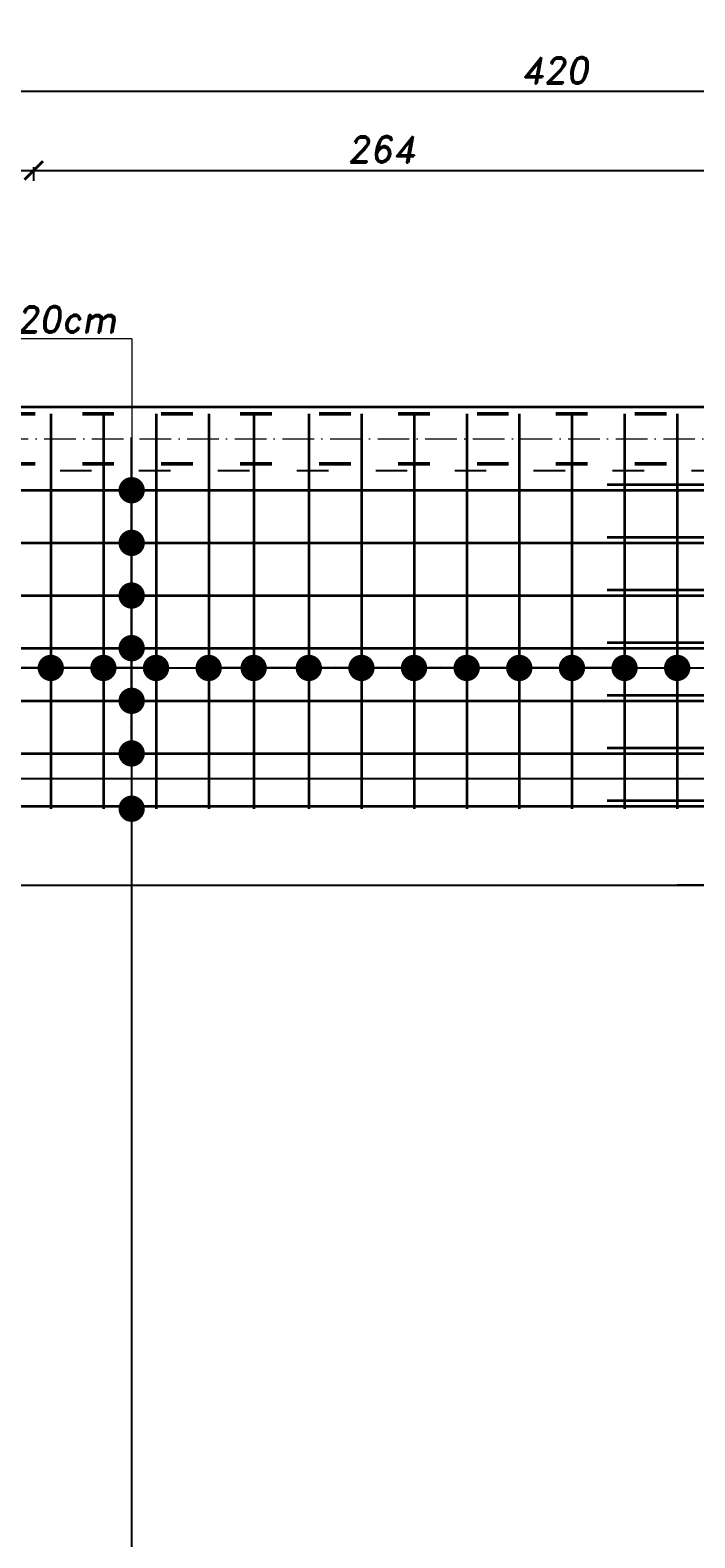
# Model space of a CAD drawing. Header units: millimetres. Extents: x 300938 to 312016, y 11971 to 20881.
# Tile 193 of 239: x 309619 to 309872, y 17082 to 17655. Entities that reach past the tile are written whole.
import ezdxf

# ---------------------------------------------------------------- set-up
doc = ezdxf.new("R2010")
doc.units = ezdxf.units.MM
doc.linetypes.add('ACAD_ISO03W100', pattern=[30, 12, -18])
doc.linetypes.add('ACAD_ISO10W100', pattern=[18, 12, -3, 0, -3])
for name, color, linetype, lineweight in [('konstrukcja', 3, 'Continuous', 35), ('konstrukcja wymiary', 1, 'Continuous', 13), ('opisy', 2, 'Continuous', 18), ('osie', 5, 'ACAD_ISO10W100', 13), ('zbrojenie', 4, 'Continuous', 50), ('zbrojenie płyty', 141, 'Continuous', 35)]:
    doc.layers.add(name, color=color, linetype=linetype, lineweight=lineweight)
doc.layers.add('przerywane', color=6, linetype='ACAD_ISO03W100')
doc.styles.add('KONSTRUKCJA', font='romand.shx', dxfattribs={"oblique": 10})
doc.styles.get("Standard").update_dxf_attribs({"font": 'romand.shx', "oblique": 10})
doc.dimstyles.new('150', dxfattribs={"dimtxt": 10, "dimasz": 7, "dimexe": 1.25, "dimexo": 0.625, "dimgap": 3, "dimtad": 1, "dimdec": 0, "dimrnd": 0.5, "dimtxsty": 'KONSTRUKCJA', "dimblk": 'ARCHTICK', "dimcen": 2.5, "dimadec": 0, "dimazin": 0, "dimtfac": 1, "dimtdec": 0, "dimtix": 1, "dimtmove": 0, "dimatfit": 3, "dimfxl": 4, "dimfxlon": 1, "dimarcsym": 0})
doc.dimstyles.new('kropki', dxfattribs={"dimtxt": 0.001, "dimasz": 10, "dimexe": 1.25, "dimexo": 0.625, "dimgap": 1, "dimtad": 1, "dimtxsty": 'Standard', "dimblk": 'DOT', "dimcen": 2.5, "dimadec": 0, "dimazin": 0, "dimtfac": 1, "dimtmove": 0, "dimatfit": 3, "dimfxl": 1, "dimfxlon": 1, "dimarcsym": 0})

# ---------------------------------------------------------------- blocks, each defined once
blk = doc.blocks.new('_ArchTick')
at = {"color": 0, "linetype": 'ByBlock', "lineweight": 13, "const_width": 0.15}
blk.add_lwpolyline([(-0.5, -0.5), (0.5, 0.5)], dxfattribs=at)
blk = doc.blocks.new('*D1310')
at = {"layer": 'Defpoints', "color": 0, "transparency": 16777216}
for p in [(309620.63, 17601.22), (309620.63, 16740.22), (309164.63, 16613.22)]:
    blk.add_point(p, dxfattribs=at)
at = {"layer": 'konstrukcja wymiary', "color": 0, "lineweight": -2, "transparency": 16777216}
for p, q in [((309164.63, 17597.22), (309164.63, 17602.47)), ((309620.63, 17597.22), (309620.63, 17602.47)), ((309164.63, 17601.22), (309620.63, 17601.22))]:
    blk.add_line(p, q, dxfattribs=at)
at = {"layer": 'konstrukcja wymiary', "color": 0, "lineweight": -2, "transparency": 16777216, "xscale": 7, "yscale": 7, "zscale": 7, "rotation": 180}
blk.add_blockref('_ArchTick', (309164.63, 17601.22), dxfattribs=at)
at = {"layer": 'konstrukcja wymiary', "color": 0, "lineweight": -2, "transparency": 16777216, "xscale": 7, "yscale": 7, "zscale": 7}
blk.add_blockref('_ArchTick', (309620.63, 17601.22), dxfattribs=at)
at = {"layer": 'konstrukcja wymiary', "color": 0, "transparency": 16777216, "insert": (309392.63, 17609.22), "char_height": 10, "attachment_point": 5, "style": 'KONSTRUKCJA'}
blk.add_mtext('456', dxfattribs=at)
blk = doc.blocks.new('*D1311')
at = {"layer": 'Defpoints', "color": 0, "transparency": 16777216}
for p in [(309884.63, 17601.22), (309620.63, 16740.22), (309884.63, 16740.22)]:
    blk.add_point(p, dxfattribs=at)
at = {"layer": 'konstrukcja wymiary', "color": 0, "lineweight": -2, "transparency": 16777216}
for p, q in [((309620.63, 17597.22), (309620.63, 17602.47)), ((309884.63, 17597.22), (309884.63, 17602.47)), ((309620.63, 17601.22), (309884.63, 17601.22))]:
    blk.add_line(p, q, dxfattribs=at)
at = {"layer": 'konstrukcja wymiary', "color": 0, "lineweight": -2, "transparency": 16777216, "xscale": 7, "yscale": 7, "zscale": 7, "rotation": 180}
blk.add_blockref('_ArchTick', (309620.63, 17601.22), dxfattribs=at)
at = {"layer": 'konstrukcja wymiary', "color": 0, "lineweight": -2, "transparency": 16777216, "xscale": 7, "yscale": 7, "zscale": 7}
blk.add_blockref('_ArchTick', (309884.63, 17601.22), dxfattribs=at)
at = {"layer": 'konstrukcja wymiary', "color": 0, "transparency": 16777216, "insert": (309752.63, 17609.22), "char_height": 10, "attachment_point": 5, "style": 'KONSTRUKCJA'}
blk.add_mtext('264', dxfattribs=at)
blk = doc.blocks.new('*D1318')
at = {"layer": 'Defpoints', "color": 0, "transparency": 16777216}
for p in [(309608.63, 17631.22), (309608.63, 17511.22), (310028.63, 17511.22)]:
    blk.add_point(p, dxfattribs=at)
at = {"layer": 'konstrukcja wymiary', "color": 0, "lineweight": -2, "transparency": 16777216}
for p, q in [((309608.63, 17627.22), (309608.63, 17632.47)), ((310028.63, 17631.22), (309608.63, 17631.22)), ((310028.63, 17627.22), (310028.63, 17632.47))]:
    blk.add_line(p, q, dxfattribs=at)
at = {"layer": 'konstrukcja wymiary', "color": 0, "lineweight": -2, "transparency": 16777216, "xscale": 7, "yscale": 7, "zscale": 7, "rotation": 180}
blk.add_blockref('_ArchTick', (309608.63, 17631.22), dxfattribs=at)
at = {"layer": 'konstrukcja wymiary', "color": 0, "lineweight": -2, "transparency": 16777216, "xscale": 7, "yscale": 7, "zscale": 7}
blk.add_blockref('_ArchTick', (310028.63, 17631.22), dxfattribs=at)
at = {"layer": 'konstrukcja wymiary', "color": 0, "transparency": 16777216, "insert": (309818.63, 17639.22), "char_height": 10, "attachment_point": 5, "style": 'KONSTRUKCJA'}
blk.add_mtext('420', dxfattribs=at)
blk = doc.blocks.new('*D1321')
at = {"layer": 'Defpoints', "color": 0, "transparency": 16777216}
for p in [(310760.63, 17661.22), (308976.63, 17511.22), (310760.63, 17511.22)]:
    blk.add_point(p, dxfattribs=at)
at = {"layer": 'konstrukcja wymiary', "color": 0, "lineweight": -2, "transparency": 16777216}
for p, q in [((308976.63, 17657.22), (308976.63, 17662.47)), ((308976.63, 17661.22), (310760.63, 17661.22)), ((310760.63, 17657.22), (310760.63, 17662.47))]:
    blk.add_line(p, q, dxfattribs=at)
at = {"layer": 'konstrukcja wymiary', "color": 0, "lineweight": -2, "transparency": 16777216, "xscale": 7, "yscale": 7, "zscale": 7, "rotation": 180}
blk.add_blockref('_ArchTick', (308976.63, 17661.22), dxfattribs=at)
at = {"layer": 'konstrukcja wymiary', "color": 0, "lineweight": -2, "transparency": 16777216, "xscale": 7, "yscale": 7, "zscale": 7}
blk.add_blockref('_ArchTick', (310760.63, 17661.22), dxfattribs=at)
at = {"layer": 'konstrukcja wymiary', "color": 0, "transparency": 16777216, "insert": (309868.63, 17669.22), "char_height": 10, "attachment_point": 5, "style": 'KONSTRUKCJA'}
blk.add_mtext('1784', dxfattribs=at)
blk = doc.blocks.new('_Dot')
at = {"color": 0, "linetype": 'ByBlock', "lineweight": -2}
blk.add_line((-0.5, 0), (-1, 0), dxfattribs=at)
at = {"color": 0, "linetype": 'ByBlock', "const_width": 0.5}
blk.add_lwpolyline([(-0.25, 0, 1), (0.25, 0, 1)], format="xyb", close=True, dxfattribs=at)
blk = doc.blocks.new('*D1655')
at = {"layer": 'Defpoints', "color": 0, "transparency": 16777216}
for p in [(309647.13, 17479.72), (309647.13, 17459.72), (309657.86, 17459.72)]:
    blk.add_point(p, dxfattribs=at)
at = {"layer": 'konstrukcja wymiary', "color": 0, "lineweight": -2, "transparency": 16777216}
for p, q in [((309657.86, 17489.72), (309657.86, 17499.72)), ((309656.86, 17479.72), (309659.11, 17479.72)), ((309657.86, 17479.72), (309657.86, 17459.72)), ((309656.86, 17459.72), (309659.11, 17459.72)), ((309657.86, 17449.72), (309657.86, 17439.72))]:
    blk.add_line(p, q, dxfattribs=at)
at = {"layer": 'konstrukcja wymiary', "color": 0, "lineweight": -2, "transparency": 16777216, "xscale": 10, "yscale": 10, "zscale": 10}
for p, rotation in [((309657.86, 17479.72), 270), ((309657.86, 17459.72), 90)]:
    blk.add_blockref('_Dot', p, dxfattribs=dict(at, rotation=rotation))
at = {"layer": 'konstrukcja wymiary', "color": 0, "transparency": 16777216, "insert": (309656.86, 17469.72), "char_height": 0.001, "attachment_point": 5, "rotation": 90}
blk.add_mtext('20', dxfattribs=at)
blk = doc.blocks.new('*D1656')
at = {"layer": 'Defpoints', "color": 0, "transparency": 16777216}
for p in [(309647.13, 17459.72), (309647.13, 17439.72), (309657.86, 17439.72)]:
    blk.add_point(p, dxfattribs=at)
at = {"layer": 'konstrukcja wymiary', "color": 0, "lineweight": -2, "transparency": 16777216}
for p, q in [((309657.86, 17469.72), (309657.86, 17479.72)), ((309656.86, 17459.72), (309659.11, 17459.72)), ((309657.86, 17459.72), (309657.86, 17439.72)), ((309656.86, 17439.72), (309659.11, 17439.72)), ((309657.86, 17429.72), (309657.86, 17419.72))]:
    blk.add_line(p, q, dxfattribs=at)
at = {"layer": 'konstrukcja wymiary', "color": 0, "lineweight": -2, "transparency": 16777216, "xscale": 10, "yscale": 10, "zscale": 10}
for p, rotation in [((309657.86, 17459.72), 270), ((309657.86, 17439.72), 90)]:
    blk.add_blockref('_Dot', p, dxfattribs=dict(at, rotation=rotation))
at = {"layer": 'konstrukcja wymiary', "color": 0, "transparency": 16777216, "insert": (309656.86, 17449.72), "char_height": 0.001, "attachment_point": 5, "rotation": 90}
blk.add_mtext('20', dxfattribs=at)
blk = doc.blocks.new('*D1657')
at = {"layer": 'Defpoints', "color": 0, "transparency": 16777216}
for p in [(309647.13, 17439.72), (309647.13, 17419.72), (309657.86, 17419.72)]:
    blk.add_point(p, dxfattribs=at)
at = {"layer": 'konstrukcja wymiary', "color": 0, "lineweight": -2, "transparency": 16777216}
for p, q in [((309657.86, 17449.72), (309657.86, 17459.72)), ((309656.86, 17439.72), (309659.11, 17439.72)), ((309657.86, 17439.72), (309657.86, 17419.72)), ((309656.86, 17419.72), (309659.11, 17419.72)), ((309657.86, 17409.72), (309657.86, 17399.72))]:
    blk.add_line(p, q, dxfattribs=at)
at = {"layer": 'konstrukcja wymiary', "color": 0, "lineweight": -2, "transparency": 16777216, "xscale": 10, "yscale": 10, "zscale": 10}
for p, rotation in [((309657.86, 17439.72), 270), ((309657.86, 17419.72), 90)]:
    blk.add_blockref('_Dot', p, dxfattribs=dict(at, rotation=rotation))
at = {"layer": 'konstrukcja wymiary', "color": 0, "transparency": 16777216, "insert": (309656.86, 17429.72), "char_height": 0.001, "attachment_point": 5, "rotation": 90}
blk.add_mtext('20', dxfattribs=at)
blk = doc.blocks.new('*D1658')
at = {"layer": 'Defpoints', "color": 0, "transparency": 16777216}
for p in [(309647.13, 17419.72), (309647.13, 17399.72), (309657.86, 17399.72)]:
    blk.add_point(p, dxfattribs=at)
at = {"layer": 'konstrukcja wymiary', "color": 0, "lineweight": -2, "transparency": 16777216}
for p, q in [((309657.86, 17429.72), (309657.86, 17439.72)), ((309656.86, 17419.72), (309659.11, 17419.72)), ((309657.86, 17419.72), (309657.86, 17399.72)), ((309656.86, 17399.72), (309659.11, 17399.72)), ((309657.86, 17389.72), (309657.86, 17379.72))]:
    blk.add_line(p, q, dxfattribs=at)
at = {"layer": 'konstrukcja wymiary', "color": 0, "lineweight": -2, "transparency": 16777216, "xscale": 10, "yscale": 10, "zscale": 10}
for p, rotation in [((309657.86, 17419.72), 270), ((309657.86, 17399.72), 90)]:
    blk.add_blockref('_Dot', p, dxfattribs=dict(at, rotation=rotation))
at = {"layer": 'konstrukcja wymiary', "color": 0, "transparency": 16777216, "insert": (309656.86, 17409.72), "char_height": 0.001, "attachment_point": 5, "rotation": 90}
blk.add_mtext('20', dxfattribs=at)
blk = doc.blocks.new('*D1659')
at = {"layer": 'Defpoints', "color": 0, "transparency": 16777216}
for p in [(309647.13, 17399.72), (309647.13, 17379.72), (309657.86, 17379.72)]:
    blk.add_point(p, dxfattribs=at)
at = {"layer": 'konstrukcja wymiary', "color": 0, "lineweight": -2, "transparency": 16777216}
for p, q in [((309657.86, 17409.72), (309657.86, 17419.72)), ((309656.86, 17399.72), (309659.11, 17399.72)), ((309657.86, 17399.72), (309657.86, 17379.72)), ((309656.86, 17379.72), (309659.11, 17379.72)), ((309657.86, 17369.72), (309657.86, 17359.72))]:
    blk.add_line(p, q, dxfattribs=at)
at = {"layer": 'konstrukcja wymiary', "color": 0, "lineweight": -2, "transparency": 16777216, "xscale": 10, "yscale": 10, "zscale": 10}
for p, rotation in [((309657.86, 17399.72), 270), ((309657.86, 17379.72), 90)]:
    blk.add_blockref('_Dot', p, dxfattribs=dict(at, rotation=rotation))
at = {"layer": 'konstrukcja wymiary', "color": 0, "transparency": 16777216, "insert": (309656.86, 17389.72), "char_height": 0.001, "attachment_point": 5, "rotation": 90}
blk.add_mtext('20', dxfattribs=at)
blk = doc.blocks.new('*D1660')
at = {"layer": 'Defpoints', "color": 0, "transparency": 16777216}
for p in [(309647.13, 17379.72), (309647.13, 17358.72), (309657.86, 17358.72)]:
    blk.add_point(p, dxfattribs=at)
at = {"layer": 'konstrukcja wymiary', "color": 0, "lineweight": -2, "transparency": 16777216}
for p, q in [((309657.86, 17389.72), (309657.86, 17399.72)), ((309656.86, 17379.72), (309659.11, 17379.72)), ((309657.86, 17379.72), (309657.86, 17358.72)), ((309656.86, 17358.72), (309659.11, 17358.72)), ((309657.86, 17348.72), (309657.86, 17338.72))]:
    blk.add_line(p, q, dxfattribs=at)
at = {"layer": 'konstrukcja wymiary', "color": 0, "lineweight": -2, "transparency": 16777216, "xscale": 10, "yscale": 10, "zscale": 10}
for p, rotation in [((309657.86, 17379.72), 270), ((309657.86, 17358.72), 90)]:
    blk.add_blockref('_Dot', p, dxfattribs=dict(at, rotation=rotation))
at = {"layer": 'konstrukcja wymiary', "color": 0, "transparency": 16777216, "insert": (309656.86, 17369.22), "char_height": 0.001, "attachment_point": 5, "rotation": 90}
blk.add_mtext('21', dxfattribs=at)
blk = doc.blocks.new('*D1661')
at = {"layer": 'Defpoints', "color": 0, "transparency": 16777216}
for p in [(309647.13, 17358.72), (309647.19, 17059.72), (309657.86, 17059.72)]:
    blk.add_point(p, dxfattribs=at)
at = {"layer": 'konstrukcja wymiary', "color": 0, "lineweight": -2, "transparency": 16777216}
for p, q in [((309656.86, 17358.72), (309659.11, 17358.72)), ((309657.86, 17348.72), (309657.86, 17069.72)), ((309656.86, 17059.72), (309659.11, 17059.72))]:
    blk.add_line(p, q, dxfattribs=at)
at = {"layer": 'konstrukcja wymiary', "color": 0, "lineweight": -2, "transparency": 16777216, "xscale": 10, "yscale": 10, "zscale": 10}
for p, rotation in [((309657.86, 17358.72), 90), ((309657.86, 17059.72), 270)]:
    blk.add_blockref('_Dot', p, dxfattribs=dict(at, rotation=rotation))
at = {"layer": 'konstrukcja wymiary', "color": 0, "transparency": 16777216, "insert": (309656.86, 17209.22), "char_height": 0.001, "attachment_point": 5, "rotation": 90}
blk.add_mtext('299', dxfattribs=at)
blk = doc.blocks.new('*D1914')
at = {"layer": 'Defpoints', "color": 0, "transparency": 16777216}
for p in [(309067.54, 17339.59), (309885.19, 17329.64), (309885.19, 17319.59)]:
    blk.add_point(p, dxfattribs=at)
at = {"layer": 'konstrukcja wymiary', "color": 0, "lineweight": -2, "transparency": 16777216}
for p, q in [((309067.54, 17330.64), (309067.54, 17328.39)), ((309077.54, 17329.64), (309875.19, 17329.64)), ((309885.19, 17328.64), (309885.19, 17330.89))]:
    blk.add_line(p, q, dxfattribs=at)
at = {"layer": 'konstrukcja wymiary', "color": 0, "lineweight": -2, "transparency": 16777216, "xscale": 10, "yscale": 10, "zscale": 10, "rotation": 180}
blk.add_blockref('_Dot', (309067.54, 17329.64), dxfattribs=at)
at = {"layer": 'konstrukcja wymiary', "color": 0, "lineweight": -2, "transparency": 16777216, "xscale": 10, "yscale": 10, "zscale": 10}
blk.add_blockref('_Dot', (309885.19, 17329.64), dxfattribs=at)
at = {"layer": 'konstrukcja wymiary', "color": 0, "transparency": 16777216, "insert": (309476.36, 17330.64), "char_height": 0.001, "attachment_point": 5}
blk.add_mtext('817,65', dxfattribs=at)
blk = doc.blocks.new('*D1915')
at = {"layer": 'Defpoints', "color": 0, "transparency": 16777216}
for p in [(309898.63, 17329.64), (309885.19, 17319.59), (309898.63, 17319.59)]:
    blk.add_point(p, dxfattribs=at)
at = {"layer": 'konstrukcja wymiary', "color": 0, "lineweight": -2, "transparency": 16777216}
for p, q in [((309875.19, 17329.64), (309865.19, 17329.64)), ((309885.19, 17328.64), (309885.19, 17330.89)), ((309885.19, 17329.64), (309898.63, 17329.64)), ((309898.63, 17328.64), (309898.63, 17330.89)), ((309908.63, 17329.64), (309918.63, 17329.64))]:
    blk.add_line(p, q, dxfattribs=at)
at = {"layer": 'konstrukcja wymiary', "color": 0, "lineweight": -2, "transparency": 16777216, "xscale": 10, "yscale": 10, "zscale": 10}
blk.add_blockref('_Dot', (309885.19, 17329.64), dxfattribs=at)
at = {"layer": 'konstrukcja wymiary', "color": 0, "lineweight": -2, "transparency": 16777216, "xscale": 10, "yscale": 10, "zscale": 10, "rotation": 180}
blk.add_blockref('_Dot', (309898.63, 17329.64), dxfattribs=at)
at = {"layer": 'konstrukcja wymiary', "color": 0, "transparency": 16777216, "insert": (309891.91, 17330.64), "char_height": 0.001, "attachment_point": 5}
blk.add_mtext('13,44', dxfattribs=at)
blk = doc.blocks.new('*D1931')
at = {"layer": 'Defpoints', "color": 0, "transparency": 16777216}
for p in [(310376.34, 17401.72), (309360.92, 17379.72), (310376.34, 17370.23)]:
    blk.add_point(p, dxfattribs=at)
at = {"layer": 'konstrukcja wymiary', "color": 0, "lineweight": -2, "transparency": 16777216}
for p, q in [((309360.92, 17371.23), (309360.92, 17368.98)), ((309370.92, 17370.23), (310366.34, 17370.23)), ((310376.34, 17371.23), (310376.34, 17368.98))]:
    blk.add_line(p, q, dxfattribs=at)
at = {"layer": 'konstrukcja wymiary', "color": 0, "lineweight": -2, "transparency": 16777216, "xscale": 10, "yscale": 10, "zscale": 10, "rotation": 180}
blk.add_blockref('_Dot', (309360.92, 17370.23), dxfattribs=at)
at = {"layer": 'konstrukcja wymiary', "color": 0, "lineweight": -2, "transparency": 16777216, "xscale": 10, "yscale": 10, "zscale": 10}
blk.add_blockref('_Dot', (310376.34, 17370.23), dxfattribs=at)
at = {"layer": 'konstrukcja wymiary', "color": 0, "transparency": 16777216, "insert": (309868.63, 17371.23), "char_height": 0.001, "attachment_point": 5}
blk.add_mtext('1015,43', dxfattribs=at)
blk = doc.blocks.new('*D1942')
at = {"layer": 'Defpoints', "color": 0, "transparency": 16777216}
for p in [(310047.13, 17329.64), (310047.13, 17321.72), (309547.13, 17319.72)]:
    blk.add_point(p, dxfattribs=at)
at = {"layer": 'konstrukcja wymiary', "color": 0, "lineweight": -2, "transparency": 16777216}
for p, q in [((309547.13, 17328.64), (309547.13, 17330.89)), ((309557.13, 17329.64), (310037.13, 17329.64)), ((310047.13, 17328.64), (310047.13, 17330.89))]:
    blk.add_line(p, q, dxfattribs=at)
at = {"layer": 'konstrukcja wymiary', "color": 0, "lineweight": -2, "transparency": 16777216, "xscale": 10, "yscale": 10, "zscale": 10, "rotation": 180}
blk.add_blockref('_Dot', (309547.13, 17329.64), dxfattribs=at)
at = {"layer": 'konstrukcja wymiary', "color": 0, "lineweight": -2, "transparency": 16777216, "xscale": 10, "yscale": 10, "zscale": 10}
blk.add_blockref('_Dot', (310047.13, 17329.64), dxfattribs=at)
at = {"layer": 'konstrukcja wymiary', "color": 0, "transparency": 16777216, "insert": (309797.13, 17330.64), "char_height": 0.001, "attachment_point": 5}
blk.add_mtext('500', dxfattribs=at)
blk = doc.blocks.new('*D1960')
at = {"layer": 'Defpoints', "color": 0, "transparency": 16777216}
for p in [(309587.13, 17419.72), (309607.13, 17419.72), (309607.13, 17412.21)]:
    blk.add_point(p, dxfattribs=at)
at = {"layer": 'konstrukcja wymiary', "color": 0, "lineweight": -2, "transparency": 16777216}
for p, q in [((309587.13, 17413.21), (309587.13, 17410.96)), ((309607.13, 17413.21), (309607.13, 17410.96)), ((309577.13, 17412.21), (309567.13, 17412.21)), ((309587.13, 17412.21), (309607.13, 17412.21)), ((309617.13, 17412.21), (309627.13, 17412.21))]:
    blk.add_line(p, q, dxfattribs=at)
at = {"layer": 'konstrukcja wymiary', "color": 0, "lineweight": -2, "transparency": 16777216, "xscale": 10, "yscale": 10, "zscale": 10}
blk.add_blockref('_Dot', (309587.13, 17412.21), dxfattribs=at)
at = {"layer": 'konstrukcja wymiary', "color": 0, "lineweight": -2, "transparency": 16777216, "xscale": 10, "yscale": 10, "zscale": 10, "rotation": 180}
blk.add_blockref('_Dot', (309607.13, 17412.21), dxfattribs=at)
at = {"layer": 'konstrukcja wymiary', "color": 0, "transparency": 16777216, "insert": (309597.13, 17413.21), "char_height": 0.001, "attachment_point": 5}
blk.add_mtext('20', dxfattribs=at)
blk = doc.blocks.new('*D1961')
at = {"layer": 'Defpoints', "color": 0, "transparency": 16777216}
for p in [(309607.13, 17419.72), (309627.13, 17419.72), (309627.13, 17412.21)]:
    blk.add_point(p, dxfattribs=at)
at = {"layer": 'konstrukcja wymiary', "color": 0, "lineweight": -2, "transparency": 16777216}
for p, q in [((309607.13, 17413.21), (309607.13, 17410.96)), ((309627.13, 17413.21), (309627.13, 17410.96)), ((309597.13, 17412.21), (309587.13, 17412.21)), ((309607.13, 17412.21), (309627.13, 17412.21)), ((309637.13, 17412.21), (309647.13, 17412.21))]:
    blk.add_line(p, q, dxfattribs=at)
at = {"layer": 'konstrukcja wymiary', "color": 0, "lineweight": -2, "transparency": 16777216, "xscale": 10, "yscale": 10, "zscale": 10}
blk.add_blockref('_Dot', (309607.13, 17412.21), dxfattribs=at)
at = {"layer": 'konstrukcja wymiary', "color": 0, "lineweight": -2, "transparency": 16777216, "xscale": 10, "yscale": 10, "zscale": 10, "rotation": 180}
blk.add_blockref('_Dot', (309627.13, 17412.21), dxfattribs=at)
at = {"layer": 'konstrukcja wymiary', "color": 0, "transparency": 16777216, "insert": (309617.13, 17413.21), "char_height": 0.001, "attachment_point": 5}
blk.add_mtext('20', dxfattribs=at)
blk = doc.blocks.new('*D1962')
at = {"layer": 'Defpoints', "color": 0, "transparency": 16777216}
for p in [(309627.13, 17419.72), (309647.13, 17419.72), (309647.13, 17412.21)]:
    blk.add_point(p, dxfattribs=at)
at = {"layer": 'konstrukcja wymiary', "color": 0, "lineweight": -2, "transparency": 16777216}
for p, q in [((309627.13, 17413.21), (309627.13, 17410.96)), ((309647.13, 17413.21), (309647.13, 17410.96)), ((309617.13, 17412.21), (309607.13, 17412.21)), ((309627.13, 17412.21), (309647.13, 17412.21)), ((309657.13, 17412.21), (309667.13, 17412.21))]:
    blk.add_line(p, q, dxfattribs=at)
at = {"layer": 'konstrukcja wymiary', "color": 0, "lineweight": -2, "transparency": 16777216, "xscale": 10, "yscale": 10, "zscale": 10}
blk.add_blockref('_Dot', (309627.13, 17412.21), dxfattribs=at)
at = {"layer": 'konstrukcja wymiary', "color": 0, "lineweight": -2, "transparency": 16777216, "xscale": 10, "yscale": 10, "zscale": 10, "rotation": 180}
blk.add_blockref('_Dot', (309647.13, 17412.21), dxfattribs=at)
at = {"layer": 'konstrukcja wymiary', "color": 0, "transparency": 16777216, "insert": (309637.13, 17413.21), "char_height": 0.001, "attachment_point": 5}
blk.add_mtext('20', dxfattribs=at)
blk = doc.blocks.new('*D1963')
at = {"layer": 'Defpoints', "color": 0, "transparency": 16777216}
for p in [(309647.13, 17419.72), (309667.13, 17419.72), (309667.13, 17412.21)]:
    blk.add_point(p, dxfattribs=at)
at = {"layer": 'konstrukcja wymiary', "color": 0, "lineweight": -2, "transparency": 16777216}
for p, q in [((309647.13, 17413.21), (309647.13, 17410.96)), ((309667.13, 17413.21), (309667.13, 17410.96)), ((309637.13, 17412.21), (309627.13, 17412.21)), ((309647.13, 17412.21), (309667.13, 17412.21)), ((309677.13, 17412.21), (309687.13, 17412.21))]:
    blk.add_line(p, q, dxfattribs=at)
at = {"layer": 'konstrukcja wymiary', "color": 0, "lineweight": -2, "transparency": 16777216, "xscale": 10, "yscale": 10, "zscale": 10}
blk.add_blockref('_Dot', (309647.13, 17412.21), dxfattribs=at)
at = {"layer": 'konstrukcja wymiary', "color": 0, "lineweight": -2, "transparency": 16777216, "xscale": 10, "yscale": 10, "zscale": 10, "rotation": 180}
blk.add_blockref('_Dot', (309667.13, 17412.21), dxfattribs=at)
at = {"layer": 'konstrukcja wymiary', "color": 0, "transparency": 16777216, "insert": (309657.13, 17413.21), "char_height": 0.001, "attachment_point": 5}
blk.add_mtext('20', dxfattribs=at)
blk = doc.blocks.new('*D1964')
at = {"layer": 'Defpoints', "color": 0, "transparency": 16777216}
for p in [(309667.13, 17419.72), (309687.13, 17419.72), (309687.13, 17412.21)]:
    blk.add_point(p, dxfattribs=at)
at = {"layer": 'konstrukcja wymiary', "color": 0, "lineweight": -2, "transparency": 16777216}
for p, q in [((309667.13, 17413.21), (309667.13, 17410.96)), ((309687.13, 17413.21), (309687.13, 17410.96)), ((309657.13, 17412.21), (309647.13, 17412.21)), ((309667.13, 17412.21), (309687.13, 17412.21)), ((309697.13, 17412.21), (309707.13, 17412.21))]:
    blk.add_line(p, q, dxfattribs=at)
at = {"layer": 'konstrukcja wymiary', "color": 0, "lineweight": -2, "transparency": 16777216, "xscale": 10, "yscale": 10, "zscale": 10}
blk.add_blockref('_Dot', (309667.13, 17412.21), dxfattribs=at)
at = {"layer": 'konstrukcja wymiary', "color": 0, "lineweight": -2, "transparency": 16777216, "xscale": 10, "yscale": 10, "zscale": 10, "rotation": 180}
blk.add_blockref('_Dot', (309687.13, 17412.21), dxfattribs=at)
at = {"layer": 'konstrukcja wymiary', "color": 0, "transparency": 16777216, "insert": (309677.13, 17413.21), "char_height": 0.001, "attachment_point": 5}
blk.add_mtext('20', dxfattribs=at)
blk = doc.blocks.new('*D2068')
at = {"layer": 'Defpoints', "color": 0, "transparency": 16777216}
for p in [(309704.23, 17412.21), (309087.55, 17399.72), (309704.23, 17399.72)]:
    blk.add_point(p, dxfattribs=at)
at = {"layer": 'konstrukcja wymiary', "color": 0, "lineweight": -2, "transparency": 16777216}
for p, q in [((309087.55, 17411.21), (309087.55, 17413.46)), ((309704.23, 17411.21), (309704.23, 17413.46)), ((309097.55, 17412.21), (309694.23, 17412.21))]:
    blk.add_line(p, q, dxfattribs=at)
at = {"layer": 'konstrukcja wymiary', "color": 0, "lineweight": -2, "transparency": 16777216, "xscale": 10, "yscale": 10, "zscale": 10, "rotation": 180}
blk.add_blockref('_Dot', (309087.55, 17412.21), dxfattribs=at)
at = {"layer": 'konstrukcja wymiary', "color": 0, "lineweight": -2, "transparency": 16777216, "xscale": 10, "yscale": 10, "zscale": 10}
blk.add_blockref('_Dot', (309704.23, 17412.21), dxfattribs=at)
at = {"layer": 'konstrukcja wymiary', "color": 0, "transparency": 16777216, "insert": (309395.89, 17413.21), "char_height": 0.001, "attachment_point": 5}
blk.add_mtext('616,68', dxfattribs=at)
blk = doc.blocks.new('*D2069')
at = {"layer": 'Defpoints', "color": 0, "transparency": 16777216}
for p in [(309725.19, 17412.21), (309704.23, 17399.72), (309725.19, 17399.72)]:
    blk.add_point(p, dxfattribs=at)
at = {"layer": 'konstrukcja wymiary', "color": 0, "lineweight": -2, "transparency": 16777216}
for p, q in [((309704.23, 17411.21), (309704.23, 17413.46)), ((309725.19, 17411.21), (309725.19, 17413.46)), ((309694.23, 17412.21), (309684.23, 17412.21)), ((309704.23, 17412.21), (309725.19, 17412.21)), ((309735.19, 17412.21), (309745.19, 17412.21))]:
    blk.add_line(p, q, dxfattribs=at)
at = {"layer": 'konstrukcja wymiary', "color": 0, "lineweight": -2, "transparency": 16777216, "xscale": 10, "yscale": 10, "zscale": 10}
blk.add_blockref('_Dot', (309704.23, 17412.21), dxfattribs=at)
at = {"layer": 'konstrukcja wymiary', "color": 0, "lineweight": -2, "transparency": 16777216, "xscale": 10, "yscale": 10, "zscale": 10, "rotation": 180}
blk.add_blockref('_Dot', (309725.19, 17412.21), dxfattribs=at)
at = {"layer": 'konstrukcja wymiary', "color": 0, "transparency": 16777216, "insert": (309714.71, 17413.21), "char_height": 0.001, "attachment_point": 5}
blk.add_mtext('20,96', dxfattribs=at)
blk = doc.blocks.new('*D2070')
at = {"layer": 'Defpoints', "color": 0, "transparency": 16777216}
for p in [(309745.19, 17412.21), (309725.19, 17399.72), (309745.19, 17399.72)]:
    blk.add_point(p, dxfattribs=at)
at = {"layer": 'konstrukcja wymiary', "color": 0, "lineweight": -2, "transparency": 16777216}
for p, q in [((309725.19, 17411.21), (309725.19, 17413.46)), ((309745.19, 17411.21), (309745.19, 17413.46)), ((309715.19, 17412.21), (309705.19, 17412.21)), ((309725.19, 17412.21), (309745.19, 17412.21)), ((309755.19, 17412.21), (309765.19, 17412.21))]:
    blk.add_line(p, q, dxfattribs=at)
at = {"layer": 'konstrukcja wymiary', "color": 0, "lineweight": -2, "transparency": 16777216, "xscale": 10, "yscale": 10, "zscale": 10}
blk.add_blockref('_Dot', (309725.19, 17412.21), dxfattribs=at)
at = {"layer": 'konstrukcja wymiary', "color": 0, "lineweight": -2, "transparency": 16777216, "xscale": 10, "yscale": 10, "zscale": 10, "rotation": 180}
blk.add_blockref('_Dot', (309745.19, 17412.21), dxfattribs=at)
at = {"layer": 'konstrukcja wymiary', "color": 0, "transparency": 16777216, "insert": (309735.19, 17413.21), "char_height": 0.001, "attachment_point": 5}
blk.add_mtext('20', dxfattribs=at)
blk = doc.blocks.new('*D2071')
at = {"layer": 'Defpoints', "color": 0, "transparency": 16777216}
for p in [(309765.19, 17412.21), (309745.19, 17399.72), (309765.19, 17399.72)]:
    blk.add_point(p, dxfattribs=at)
at = {"layer": 'konstrukcja wymiary', "color": 0, "lineweight": -2, "transparency": 16777216}
for p, q in [((309745.19, 17411.21), (309745.19, 17413.46)), ((309765.19, 17411.21), (309765.19, 17413.46)), ((309735.19, 17412.21), (309725.19, 17412.21)), ((309745.19, 17412.21), (309765.19, 17412.21)), ((309775.19, 17412.21), (309785.19, 17412.21))]:
    blk.add_line(p, q, dxfattribs=at)
at = {"layer": 'konstrukcja wymiary', "color": 0, "lineweight": -2, "transparency": 16777216, "xscale": 10, "yscale": 10, "zscale": 10}
blk.add_blockref('_Dot', (309745.19, 17412.21), dxfattribs=at)
at = {"layer": 'konstrukcja wymiary', "color": 0, "lineweight": -2, "transparency": 16777216, "xscale": 10, "yscale": 10, "zscale": 10, "rotation": 180}
blk.add_blockref('_Dot', (309765.19, 17412.21), dxfattribs=at)
at = {"layer": 'konstrukcja wymiary', "color": 0, "transparency": 16777216, "insert": (309755.19, 17413.21), "char_height": 0.001, "attachment_point": 5}
blk.add_mtext('20', dxfattribs=at)
blk = doc.blocks.new('*D2072')
at = {"layer": 'Defpoints', "color": 0, "transparency": 16777216}
for p in [(309785.19, 17412.21), (309765.19, 17399.72), (309785.19, 17399.72)]:
    blk.add_point(p, dxfattribs=at)
at = {"layer": 'konstrukcja wymiary', "color": 0, "lineweight": -2, "transparency": 16777216}
for p, q in [((309765.19, 17411.21), (309765.19, 17413.46)), ((309785.19, 17411.21), (309785.19, 17413.46)), ((309755.19, 17412.21), (309745.19, 17412.21)), ((309765.19, 17412.21), (309785.19, 17412.21)), ((309795.19, 17412.21), (309805.19, 17412.21))]:
    blk.add_line(p, q, dxfattribs=at)
at = {"layer": 'konstrukcja wymiary', "color": 0, "lineweight": -2, "transparency": 16777216, "xscale": 10, "yscale": 10, "zscale": 10}
blk.add_blockref('_Dot', (309765.19, 17412.21), dxfattribs=at)
at = {"layer": 'konstrukcja wymiary', "color": 0, "lineweight": -2, "transparency": 16777216, "xscale": 10, "yscale": 10, "zscale": 10, "rotation": 180}
blk.add_blockref('_Dot', (309785.19, 17412.21), dxfattribs=at)
at = {"layer": 'konstrukcja wymiary', "color": 0, "transparency": 16777216, "insert": (309775.19, 17413.21), "char_height": 0.001, "attachment_point": 5}
blk.add_mtext('20', dxfattribs=at)
blk = doc.blocks.new('*D2073')
at = {"layer": 'Defpoints', "color": 0, "transparency": 16777216}
for p in [(309805.19, 17412.21), (309785.19, 17399.72), (309805.19, 17399.72)]:
    blk.add_point(p, dxfattribs=at)
at = {"layer": 'konstrukcja wymiary', "color": 0, "lineweight": -2, "transparency": 16777216}
for p, q in [((309785.19, 17411.21), (309785.19, 17413.46)), ((309805.19, 17411.21), (309805.19, 17413.46)), ((309775.19, 17412.21), (309765.19, 17412.21)), ((309785.19, 17412.21), (309805.19, 17412.21)), ((309815.19, 17412.21), (309825.19, 17412.21))]:
    blk.add_line(p, q, dxfattribs=at)
at = {"layer": 'konstrukcja wymiary', "color": 0, "lineweight": -2, "transparency": 16777216, "xscale": 10, "yscale": 10, "zscale": 10}
blk.add_blockref('_Dot', (309785.19, 17412.21), dxfattribs=at)
at = {"layer": 'konstrukcja wymiary', "color": 0, "lineweight": -2, "transparency": 16777216, "xscale": 10, "yscale": 10, "zscale": 10, "rotation": 180}
blk.add_blockref('_Dot', (309805.19, 17412.21), dxfattribs=at)
at = {"layer": 'konstrukcja wymiary', "color": 0, "transparency": 16777216, "insert": (309795.19, 17413.21), "char_height": 0.001, "attachment_point": 5}
blk.add_mtext('20', dxfattribs=at)
blk = doc.blocks.new('*D2074')
at = {"layer": 'Defpoints', "color": 0, "transparency": 16777216}
for p in [(309825.19, 17412.21), (309805.19, 17399.72), (309825.19, 17399.72)]:
    blk.add_point(p, dxfattribs=at)
at = {"layer": 'konstrukcja wymiary', "color": 0, "lineweight": -2, "transparency": 16777216}
for p, q in [((309805.19, 17411.21), (309805.19, 17413.46)), ((309825.19, 17411.21), (309825.19, 17413.46)), ((309795.19, 17412.21), (309785.19, 17412.21)), ((309805.19, 17412.21), (309825.19, 17412.21)), ((309835.19, 17412.21), (309845.19, 17412.21))]:
    blk.add_line(p, q, dxfattribs=at)
at = {"layer": 'konstrukcja wymiary', "color": 0, "lineweight": -2, "transparency": 16777216, "xscale": 10, "yscale": 10, "zscale": 10}
blk.add_blockref('_Dot', (309805.19, 17412.21), dxfattribs=at)
at = {"layer": 'konstrukcja wymiary', "color": 0, "lineweight": -2, "transparency": 16777216, "xscale": 10, "yscale": 10, "zscale": 10, "rotation": 180}
blk.add_blockref('_Dot', (309825.19, 17412.21), dxfattribs=at)
at = {"layer": 'konstrukcja wymiary', "color": 0, "transparency": 16777216, "insert": (309815.19, 17413.21), "char_height": 0.001, "attachment_point": 5}
blk.add_mtext('20', dxfattribs=at)
blk = doc.blocks.new('*D2075')
at = {"layer": 'Defpoints', "color": 0, "transparency": 16777216}
for p in [(309845.19, 17412.21), (309825.19, 17399.72), (309845.19, 17399.72)]:
    blk.add_point(p, dxfattribs=at)
at = {"layer": 'konstrukcja wymiary', "color": 0, "lineweight": -2, "transparency": 16777216}
for p, q in [((309825.19, 17411.21), (309825.19, 17413.46)), ((309845.19, 17411.21), (309845.19, 17413.46)), ((309815.19, 17412.21), (309805.19, 17412.21)), ((309825.19, 17412.21), (309845.19, 17412.21)), ((309855.19, 17412.21), (309865.19, 17412.21))]:
    blk.add_line(p, q, dxfattribs=at)
at = {"layer": 'konstrukcja wymiary', "color": 0, "lineweight": -2, "transparency": 16777216, "xscale": 10, "yscale": 10, "zscale": 10}
blk.add_blockref('_Dot', (309825.19, 17412.21), dxfattribs=at)
at = {"layer": 'konstrukcja wymiary', "color": 0, "lineweight": -2, "transparency": 16777216, "xscale": 10, "yscale": 10, "zscale": 10, "rotation": 180}
blk.add_blockref('_Dot', (309845.19, 17412.21), dxfattribs=at)
at = {"layer": 'konstrukcja wymiary', "color": 0, "transparency": 16777216, "insert": (309835.19, 17413.21), "char_height": 0.001, "attachment_point": 5}
blk.add_mtext('20', dxfattribs=at)
blk = doc.blocks.new('*D2076')
at = {"layer": 'Defpoints', "color": 0, "transparency": 16777216}
for p in [(309865.19, 17412.21), (309845.19, 17399.72), (309865.19, 17399.72)]:
    blk.add_point(p, dxfattribs=at)
at = {"layer": 'konstrukcja wymiary', "color": 0, "lineweight": -2, "transparency": 16777216}
for p, q in [((309845.19, 17411.21), (309845.19, 17413.46)), ((309865.19, 17411.21), (309865.19, 17413.46)), ((309835.19, 17412.21), (309825.19, 17412.21)), ((309845.19, 17412.21), (309865.19, 17412.21)), ((309875.19, 17412.21), (309885.19, 17412.21))]:
    blk.add_line(p, q, dxfattribs=at)
at = {"layer": 'konstrukcja wymiary', "color": 0, "lineweight": -2, "transparency": 16777216, "xscale": 10, "yscale": 10, "zscale": 10}
blk.add_blockref('_Dot', (309845.19, 17412.21), dxfattribs=at)
at = {"layer": 'konstrukcja wymiary', "color": 0, "lineweight": -2, "transparency": 16777216, "xscale": 10, "yscale": 10, "zscale": 10, "rotation": 180}
blk.add_blockref('_Dot', (309865.19, 17412.21), dxfattribs=at)
at = {"layer": 'konstrukcja wymiary', "color": 0, "transparency": 16777216, "insert": (309855.19, 17413.21), "char_height": 0.001, "attachment_point": 5}
blk.add_mtext('20', dxfattribs=at)
blk = doc.blocks.new('*D2077')
at = {"layer": 'Defpoints', "color": 0, "transparency": 16777216}
for p in [(310489.74, 17412.21), (310489.74, 17401.72), (309865.19, 17399.72)]:
    blk.add_point(p, dxfattribs=at)
at = {"layer": 'konstrukcja wymiary', "color": 0, "lineweight": -2, "transparency": 16777216}
for p, q in [((309865.19, 17411.21), (309865.19, 17413.46)), ((310489.74, 17411.21), (310489.74, 17413.46)), ((309875.19, 17412.21), (310479.74, 17412.21))]:
    blk.add_line(p, q, dxfattribs=at)
at = {"layer": 'konstrukcja wymiary', "color": 0, "lineweight": -2, "transparency": 16777216, "xscale": 10, "yscale": 10, "zscale": 10, "rotation": 180}
blk.add_blockref('_Dot', (309865.19, 17412.21), dxfattribs=at)
at = {"layer": 'konstrukcja wymiary', "color": 0, "lineweight": -2, "transparency": 16777216, "xscale": 10, "yscale": 10, "zscale": 10}
blk.add_blockref('_Dot', (310489.74, 17412.21), dxfattribs=at)
at = {"layer": 'konstrukcja wymiary', "color": 0, "transparency": 16777216, "insert": (310177.47, 17413.21), "char_height": 0.001, "attachment_point": 5}
blk.add_mtext('624,56', dxfattribs=at)

msp = doc.modelspace()

# ---------------------------------------------------------------- linework, layer by layer
at = {"layer": 'konstrukcja'}
msp.add_line((310760.631, 17511.224), (308976.631, 17511.224), dxfattribs=at)
at = {"layer": 'konstrukcja wymiary'}
for q in [(309546.967, 17537.211), (309657.863, 17469.724)]:
    msp.add_line((309657.863, 17537.211), q, dxfattribs=at)
at = {"layer": 'osie'}
msp.add_line((308773.963, 17499.224), (310778.683, 17499.224), dxfattribs=at)
at = {"layer": 'przerywane'}
msp.add_line((309420.631, 17487.224), (310016.631, 17487.224), dxfattribs=at)
at = {"layer": 'zbrojenie', "linetype": 'ACAD_ISO03W100'}
for p, q in [((308979.131, 17508.724), (310758.131, 17508.724)), ((308979.131, 17489.724), (310758.131, 17489.724))]:
    msp.add_line(p, q, dxfattribs=at)
at = {"layer": 'zbrojenie płyty'}
for p, q in [((309627.131, 17508.724), (309627.131, 17358.724)), ((309647.131, 17508.724), (309647.131, 17358.724)), ((309667.131, 17508.724), (309667.131, 17358.724)), ((309687.131, 17508.724), (309687.131, 17358.724)), ((309704.231, 17508.724), (309704.231, 17358.724)), ((309725.189, 17508.724), (309725.189, 17358.724)), ((309745.189, 17508.724), (309745.189, 17358.724)), ((309765.189, 17508.724), (309765.189, 17358.724)), ((309785.189, 17508.724), (309785.189, 17358.724)), ((309805.189, 17508.724), (309805.189, 17358.724)), ((309825.189, 17508.724), (309825.189, 17358.724)), ((309845.189, 17508.724), (309845.189, 17358.724)), ((309865.189, 17508.724), (309865.189, 17358.724)), ((310758.131, 17481.724), (309838.631, 17481.724)), ((308979.131, 17479.724), (309898.631, 17479.724)), ((308979.131, 17459.724), (309898.631, 17459.724)), ((310758.131, 17461.724), (309838.631, 17461.724)), ((310758.131, 17441.724), (309838.631, 17441.724)), ((308979.131, 17439.724), (309898.631, 17439.724)), ((308979.131, 17419.724), (309898.631, 17419.724)), ((310758.131, 17421.724), (309838.631, 17421.724)), ((310758.131, 17401.724), (309838.631, 17401.724)), ((308979.131, 17399.724), (309898.631, 17399.724)), ((308979.131, 17379.724), (309898.631, 17379.724)), ((310758.131, 17381.724), (309838.631, 17381.724)), ((310758.131, 17361.724), (309838.631, 17361.724)), ((308979.131, 17359.724), (309898.631, 17359.724))]:
    msp.add_line(p, q, dxfattribs=at)

# ---------------------------------------------------------------- texts
at = {"layer": 'opisy', "insert": (309602.012, 17544.657), "char_height": 10, "width": 231.49388, "attachment_point": 5}
msp.add_mtext('Nr13 co 20cm', dxfattribs=at)

# ---------------------------------------------------------------- dimensions: what is measured, and where the dimension line sits
at = {"layer": 'konstrukcja wymiary'}
dim = msp.add_linear_dim(base=(310760.631, 17661.224), p1=(308976.631, 17511.224), p2=(310760.631, 17511.224), dimstyle='150', dxfattribs=at)
dim.commit()
dim.dimension.update_dxf_attribs({"geometry": '*D1321', "text_midpoint": (309868.631, 17669.224)})
for base, p1, p2, dimstyle, picture, middle in [((309608.631, 17631.224), (310028.631, 17511.224), (309608.631, 17511.224), '150', '*D1318', (309818.631, 17639.224)), ((309620.631, 17601.224), (309164.631, 16613.224), (309620.631, 16740.224), '150', '*D1310', (309392.631, 17609.224)), ((309884.631, 17601.224), (309620.631, 16740.224), (309884.631, 16740.224), '150', '*D1311', (309752.631, 17609.224)), ((309607.131, 17412.213), (309587.131, 17419.724), (309607.131, 17419.724), 'kropki', '*D1960', (309597.131, 17413.213)), ((309627.131, 17412.213), (309607.131, 17419.724), (309627.131, 17419.724), 'kropki', '*D1961', (309617.131, 17413.213)), ((309647.131, 17412.213), (309627.131, 17419.724), (309647.131, 17419.724), 'kropki', '*D1962', (309637.131, 17413.213)), ((309667.131, 17412.213), (309647.131, 17419.724), (309667.131, 17419.724), 'kropki', '*D1963', (309657.131, 17413.213)), ((309687.131, 17412.213), (309667.131, 17419.724), (309687.131, 17419.724), 'kropki', '*D1964', (309677.131, 17413.213)), ((309704.231, 17412.213), (309087.547, 17399.724), (309704.231, 17399.724), 'kropki', '*D2068', (309395.889, 17413.213)), ((309725.189, 17412.213), (309704.231, 17399.724), (309725.189, 17399.724), 'kropki', '*D2069', (309714.71, 17413.213)), ((309745.189, 17412.213), (309725.189, 17399.724), (309745.189, 17399.724), 'kropki', '*D2070', (309735.189, 17413.213)), ((309765.189, 17412.213), (309745.189, 17399.724), (309765.189, 17399.724), 'kropki', '*D2071', (309755.189, 17413.213)), ((309785.189, 17412.213), (309765.189, 17399.724), (309785.189, 17399.724), 'kropki', '*D2072', (309775.189, 17413.213)), ((309805.189, 17412.213), (309785.189, 17399.724), (309805.189, 17399.724), 'kropki', '*D2073', (309795.189, 17413.213)), ((309825.189, 17412.213), (309805.189, 17399.724), (309825.189, 17399.724), 'kropki', '*D2074', (309815.189, 17413.213)), ((309845.189, 17412.213), (309825.189, 17399.724), (309845.189, 17399.724), 'kropki', '*D2075', (309835.189, 17413.213)), ((309865.189, 17412.213), (309845.189, 17399.724), (309865.189, 17399.724), 'kropki', '*D2076', (309855.189, 17413.213)), ((310489.7443, 17412.2129), (309865.1889, 17399.7237), (310489.7443, 17401.7237), 'kropki', '*D2077', (310177.4666, 17413.2135)), ((310376.344, 17370.227), (309360.918, 17379.724), (310376.344, 17401.724), 'kropki', '*D1931', (309868.631, 17371.227)), ((309885.189, 17329.637), (309067.538, 17339.594), (309885.189, 17319.594), 'kropki', '*D1914', (309476.363, 17330.638)), ((310047.131, 17329.637), (309547.131, 17319.724), (310047.131, 17321.724), 'kropki', '*D1942', (309797.131, 17330.638)), ((309898.631, 17329.637), (309885.189, 17319.594), (309898.631, 17319.594), 'kropki', '*D1915', (309891.91, 17330.638))]:
    dim = msp.add_linear_dim(base=base, p1=p1, p2=p2, dimstyle=dimstyle, override={"dimtmove": 1}, dxfattribs=at)
    dim.commit()
    dim.dimension.update_dxf_attribs({"geometry": picture, "text_midpoint": middle})
dim = msp.add_linear_dim(base=(309657.863, 17459.724), p1=(309647.131, 17479.724), p2=(309647.131, 17459.724), angle=90, dimstyle='kropki', dxfattribs=at)
dim.commit()
dim.dimension.update_dxf_attribs({"geometry": '*D1655', "text_midpoint": (309656.863, 17469.724)})
for base, p1, p2, picture, middle in [((309657.863, 17439.724), (309647.131, 17459.724), (309647.131, 17439.724), '*D1656', (309656.863, 17449.724)), ((309657.863, 17419.724), (309647.131, 17439.724), (309647.131, 17419.724), '*D1657', (309656.863, 17429.724)), ((309657.863, 17399.724), (309647.131, 17419.724), (309647.131, 17399.724), '*D1658', (309656.863, 17409.724)), ((309657.863, 17379.724), (309647.131, 17399.724), (309647.131, 17379.724), '*D1659', (309656.863, 17389.724)), ((309657.863, 17358.724), (309647.131, 17379.724), (309647.131, 17358.724), '*D1660', (309656.863, 17369.224)), ((309657.863, 17059.724), (309647.131, 17358.724), (309647.189, 17059.724), '*D1661', (309656.863, 17209.224))]:
    dim = msp.add_linear_dim(base=base, p1=p1, p2=p2, angle=90, dimstyle='kropki', override={"dimtmove": 1}, dxfattribs=at)
    dim.commit()
    dim.dimension.update_dxf_attribs({"geometry": picture, "text_midpoint": middle})

doc.saveas('drawing.dxf')
